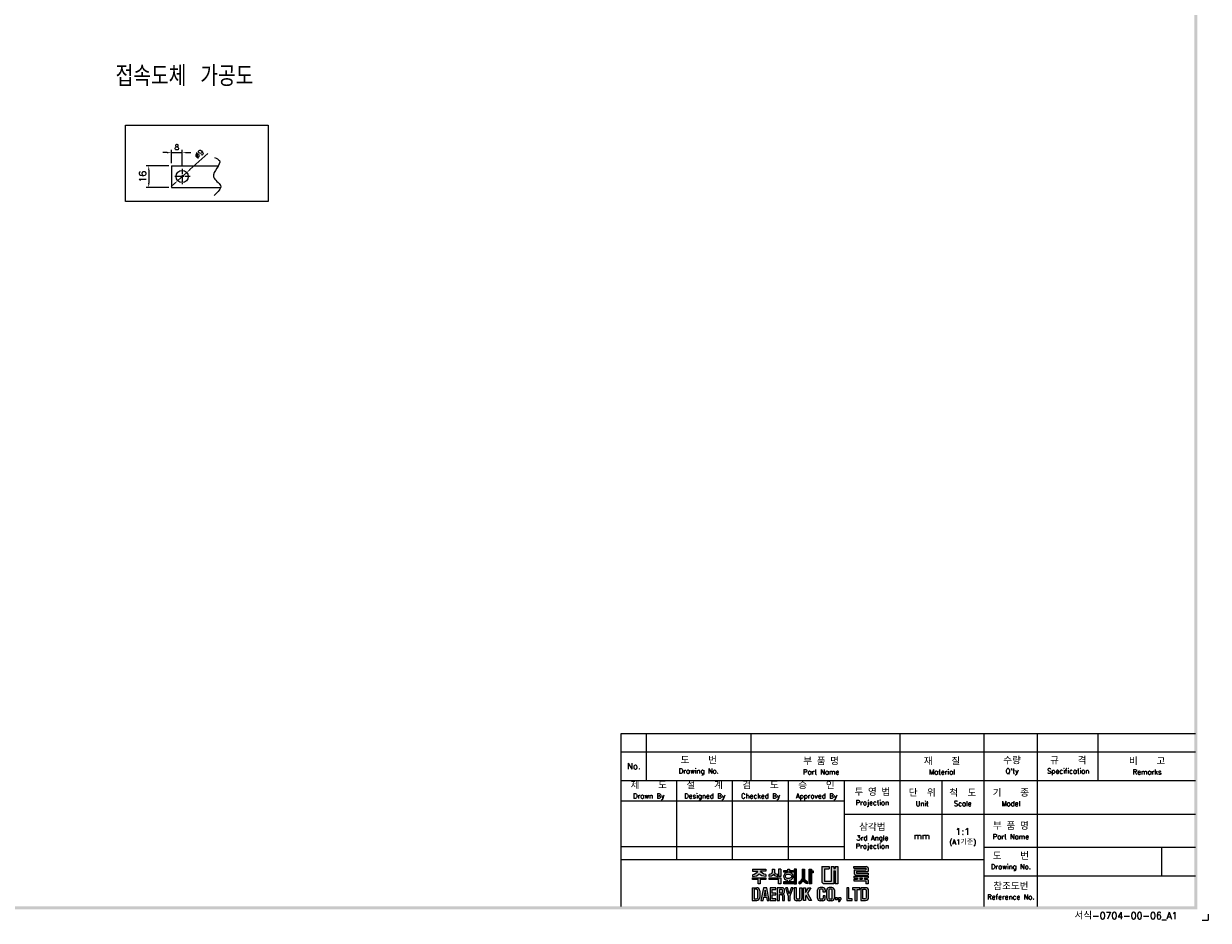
# Model space of a CAD drawing. Extents: x 978 to 2882, y -907 to 1847.
# Tile 18 of 20: x 2005 to 2882, y 511 to 1175. Entities that reach past the tile are written whole.
import ezdxf

# ---------------------------------------------------------------- set-up
doc = ezdxf.new("R2010")
doc.units = 0
doc.header["$LTSCALE"] = 3
doc.header["$MEASUREMENT"] = 0
doc.linetypes.add('CENTER', pattern=[2, 1.25, -0.25, 0.25, -0.25])
doc.layers.get('0').update_dxf_attribs({"linetype": 'CONTINUOUS'})
doc.layers.get('Defpoints').update_dxf_attribs({"linetype": 'CONTINUOUS'})
for name, color, linetype in [('cen', 1, 'CENTER'), ('di', 3, 'CONTINUOUS'), ('dimtaxt', 3, 'CONTINUOUS'), ('dwg', 7, 'CONTINUOUS')]:
    doc.layers.add(name, color=color, linetype=linetype)
doc.styles.add('KIM', font='ROMANS.shx', dxfattribs={"height": 5, "bigfont": 'GSG1.shx'})
doc.styles.get("Standard").update_dxf_attribs({"font": 'romans.shx', "height": 4, "bigfont": 'ghs.shx'})
doc.dimstyles.get("Standard").update_dxf_attribs({"dimtxt": 0.18, "dimasz": 0.18, "dimexe": 0.18, "dimexo": 0.0625, "dimgap": 0.09, "dimtad": 0, "dimtih": 1, "dimtoh": 1, "dimdec": 4, "dimzin": 0, "dimdsep": 46, "dimtxsty": 'Standard', "dimcen": 0.09, "dimadec": 0, "dimazin": 0, "dimtfac": 1, "dimtdec": 4, "dimtofl": 0, "dimtmove": 0, "dimatfit": 3, "dimfxl": 0, "dimtolj": 1, "dimtzin": 0, "dimarcsym": 0})
doc.dimstyles.new('STANDARD$0', dxfattribs={"dimtxt": 5, "dimasz": 5, "dimexe": 1, "dimexo": 2, "dimgap": 2, "dimtad": 1, "dimdec": 4, "dimzin": 12, "dimdsep": 46, "dimtxsty": 'KIM', "dimcen": -1, "dimdle": 0.1, "dimadec": 0, "dimazin": 0, "dimtfac": 1, "dimtdec": 4, "dimtmove": 0, "dimatfit": 3, "dimfxl": 0, "dimtolj": 1, "dimtzin": 0, "dimarcsym": 0})

# ---------------------------------------------------------------- blocks, each defined once
blk = doc.blocks.new('*D43')
at = {"layer": 'Defpoints', "color": 0}
for p in [(2122.41, 1079.78), (2114.41, 1070.06), (2122.41, 1067.8)]:
    blk.add_point(p, dxfattribs=at)
at = {"layer": 'di'}
for p, q in [((2111.21, 1079.78), (2108.01, 1079.78)), ((2114.41, 1072.06), (2114.41, 1081.78)), ((2114.41, 1079.78), (2122.41, 1079.78)), ((2122.41, 1069.8), (2122.41, 1081.78)), ((2125.61, 1079.78), (2128.81, 1079.78))]:
    blk.add_line(p, q, dxfattribs=at)
for points in [[(2111.21, 1080.31), (2111.21, 1079.24), (2114.41, 1079.78)], [(2125.61, 1080.31), (2125.61, 1079.24), (2122.41, 1079.78)]]:
    blk.add_solid(points, dxfattribs=at)
at = {"layer": 'di', "insert": (2118.41, 1083.78), "char_height": 4, "attachment_point": 5}
blk.add_mtext('\\A1;8', dxfattribs=at)
blk = doc.blocks.new('*D44')
at = {"layer": 'Defpoints', "color": 0}
for p in [(2125.75, 1065.08), (2119.07, 1059.04)]:
    blk.add_point(p, dxfattribs=at)
at = {"layer": 'di'}
for p, q in [((2141.39, 1079.21), (2128.12, 1067.22)), ((2119.07, 1059.04), (2125.75, 1065.08)), ((2116.69, 1056.9), (2114.32, 1054.75))]:
    blk.add_line(p, q, dxfattribs=at)
for points in [[(2127.76, 1067.62), (2128.48, 1066.82), (2125.75, 1065.08)], [(2116.34, 1057.29), (2117.05, 1056.5), (2119.07, 1059.04)]]:
    blk.add_solid(points, dxfattribs=at)
at = {"layer": 'di', "insert": (2134.96, 1078.79), "char_height": 4, "attachment_point": 5, "rotation": 42.09685}
blk.add_mtext('\\A1;∅9', dxfattribs=at)
blk = doc.blocks.new('*D45')
at = {"layer": 'Defpoints', "color": 0}
for p in [(2114.41, 1070.06), (2097.6, 1054.06), (2114.41, 1054.06)]:
    blk.add_point(p, dxfattribs=at)
at = {"layer": 'di'}
for p, q in [((2112.41, 1070.06), (2095.6, 1070.06)), ((2097.6, 1066.86), (2097.6, 1057.26)), ((2112.41, 1054.06), (2095.6, 1054.06))]:
    blk.add_line(p, q, dxfattribs=at)
for points in [[(2097.07, 1066.86), (2098.13, 1066.86), (2097.6, 1070.06)], [(2097.07, 1057.26), (2098.13, 1057.26), (2097.6, 1054.06)]]:
    blk.add_solid(points, dxfattribs=at)
at = {"layer": 'di', "insert": (2093.1, 1062.06), "char_height": 5, "attachment_point": 5, "rotation": 90, "style": 'KIM'}
blk.add_mtext('\\A1;16', dxfattribs=at)
blk = doc.blocks.new('도면서식 A1')
at = {"layer": 'di', "insert": (780.92, -2.61), "char_height": 2.2, "width": 38.8706, "attachment_point": 4}
blk.add_mtext('서식-0704-00-06_A1', dxfattribs=at)
blk = doc.blocks.new('대륙')
at = {"layer": 'dimtaxt'}
h = blk.add_hatch(color=256, dxfattribs=at)
edge = h.paths.add_edge_path()
edge.add_line((51.99, 12.18), (47.65, 12.18))
edge.add_line((47.65, 12.18), (47.65, 11.59))
edge.add_line((47.65, 11.59), (49.36, 11.59))
edge.add_ellipse((47.48, 11.55), major_axis=(1.89, 0.39), ratio=0.576936, start_angle=268.0794, end_angle=342.4305, ccw=False)
edge.add_line((47.64, 10.44), (47.64, 9.87))
edge.add_ellipse((47.59, 11.36), major_axis=(2.46, 0), ratio=0.608939, start_angle=-88.7913, end_angle=-24.3158)
edge.add_ellipse((52.06, 11.36), major_axis=(-2.46, 0), ratio=0.608939, start_angle=384.3158, end_angle=448.3061)
edge.add_line((51.99, 9.87), (51.99, 10.51))
edge.add_ellipse((52.11, 11.62), major_axis=(-1.91, 0.31), ratio=0.577613, start_angle=17.5125, end_angle=91.8636, ccw=False)
edge.add_line((50.24, 11.59), (51.99, 11.59))
edge.add_line((51.99, 11.59), (51.99, 12.18))
h.paths.add_polyline_path([(52, 9.48), (47.64, 9.48), (47.64, 8.87), (49.46, 8.87), (49.46, 7.49), (50.19, 7.49), (50.19, 8.88), (52, 8.88)])
edge = h.paths.add_edge_path()
edge.add_arc((55.25, 11.18), 0.45, 180, 220.7047, ccw=False)
edge.add_line((54.8, 11.18), (54.8, 12.18))
edge.add_line((54.8, 12.18), (54.06, 12.18))
edge.add_line((54.06, 12.18), (54.06, 11.18))
edge.add_arc((53.61, 11.18), 0.45, 319.2953, 360, ccw=False)
edge.add_spline(control_points=[(53.95, 10.89), (53.94, 10.88), (53.93, 10.87), (53.83, 10.76), (53.7, 10.68), (53.03, 10.51)], knot_values=[3.761053, 3.761053, 3.761053, 3.761053, 3.807132, 3.807132, 4.298097, 4.298097, 4.298097, 4.298097], degree=3, periodic=0)
edge.add_line((53.03, 10.51), (53.03, 9.85))
edge.add_spline(control_points=[(53.03, 9.85), (53.05, 9.85), (53.06, 9.85), (53.74, 9.96), (53.94, 10.08), (54.15, 10.22), (54.2, 10.3), (54.43, 10.6)], knot_values=[3.495949, 3.495949, 3.495949, 3.495949, 3.524444, 3.524444, 4.06832, 4.06832, 4.379503, 4.379503, 4.379503, 4.379503], degree=3, periodic=0)
edge.add_spline(control_points=[(54.43, 10.6), (54.65, 10.3), (54.71, 10.22), (54.92, 10.08), (55.12, 9.96), (55.75, 9.88), (55.78, 9.87), (55.8, 9.86)], knot_values=[3.495949, 3.495949, 3.495949, 3.495949, 3.807132, 3.807132, 4.351008, 4.351008, 4.402945, 4.402945, 4.402945, 4.402945], degree=3, periodic=0)
edge.add_line((55.8, 9.86), (55.8, 10.59))
edge.add_spline(control_points=[(55.8, 10.59), (55.78, 10.59), (55.76, 10.6), (55.19, 10.66), (55.03, 10.75), (54.92, 10.87), (54.91, 10.88), (54.91, 10.89)], knot_values=[3.761053, 3.761053, 3.761053, 3.761053, 3.81299, 3.81299, 4.356866, 4.356866, 4.402945, 4.402945, 4.402945, 4.402945], degree=3, periodic=0)
h.paths.add_polyline_path([(56.82, 9.48), (53.03, 9.48), (53.03, 8.87), (56.1, 8.87), (56.1, 7.49), (56.82, 7.49)])
h.paths.add_polyline_path([(56.82, 12.19), (56.1, 12.19), (56.1, 9.87), (56.82, 9.87)])
h.paths.add_polyline_path([(60.76, 11.76), (59.58, 11.76), (59.58, 12.19), (59.05, 12.19), (59.05, 11.76), (57.74, 11.76), (57.74, 11.21), (60.76, 11.21)])
edge = h.paths.add_edge_path()
edge.add_ellipse((59.26, 9.92), major_axis=(-1.56, 0), ratio=0.830145, start_angle=101.7462, end_angle=265.4383)
edge.add_line((59.38, 11.21), (59.13, 11.21))
edge.add_ellipse((59.26, 9.92), major_axis=(1.56, 0), ratio=0.830145, start_angle=94.5617, end_angle=259.6787)
edge.add_line((58.98, 8.65), (58.98, 8.2))
edge.add_line((58.98, 8.2), (59.58, 8.2))
edge.add_line((59.58, 8.2), (59.58, 8.65))
edge = h.paths.add_edge_path(flags=16)
edge.add_spline(control_points=[(60.26, 9.92), (60.26, 10.03), (60.22, 10.15), (60.06, 10.37), (59.93, 10.48), (59.59, 10.63), (59.39, 10.66), (58.99, 10.64), (58.8, 10.59), (58.5, 10.41), (58.39, 10.3), (58.27, 10.07), (58.25, 9.96), (58.28, 9.73), (58.34, 9.62), (58.54, 9.4), (58.69, 9.3), (59.06, 9.19), (59.26, 9.17), (59.65, 9.23), (59.83, 9.31), (60.09, 9.5), (60.18, 9.62), (60.25, 9.8), (60.26, 9.86), (60.26, 9.92)], knot_values=[0, 0, 0, 0, 0.543876, 0.543876, 1.087752, 1.087752, 1.631628, 1.631628, 2.175504, 2.175504, 2.71938, 2.71938, 3.263256, 3.263256, 3.807132, 3.807132, 4.351008, 4.351008, 4.894884, 4.894884, 5.43876, 5.43876, 5.982636, 5.982636, 6.283185, 6.283185, 6.283185, 6.283185], degree=3, periodic=0)
for points in [[(61.83, 12.19), (61.11, 12.19), (61.11, 8.2), (57.74, 8.2), (57.74, 7.47), (61.11, 7.47), (61.83, 7.47)], [(70.89, 12.38), (72.38, 12.38), (72.38, 13.12), (70.01, 13.12), (70.01, 8), (70.53, 7.49), (73.84, 7.49), (73.84, 11.66), (74.29, 11.66), (74.29, 7.49), (75.14, 7.49), (75.14, 13.12), (74.29, 13.12), (74.29, 12.42), (73.84, 12.42), (73.84, 13.12), (73.01, 13.12), (73.01, 8.23), (70.89, 8.23)]]:
    blk.add_hatch(color=256, dxfattribs=at).paths.add_polyline_path(points)
h = blk.add_hatch(color=256, dxfattribs=at)
edge = h.paths.add_edge_path()
edge.add_line((64.41, 12.18), (63.7, 12.18))
edge.add_line((63.7, 12.18), (63.7, 9.23))
edge.add_ellipse((62.86, 9.12), major_axis=(0.66, 0.841), ratio=0.672815, start_angle=218.7862, end_angle=304.0863, ccw=False)
edge.add_line((62.7, 8.19), (62.7, 7.51))
edge.add_ellipse((63.11, 8.54), major_axis=(0.964, 0.919), ratio=0.540942, start_angle=220.7961, end_angle=301.7505)
edge.add_ellipse((64.93, 8.53), major_axis=(-0.866, 0.919), ratio=0.569913, start_angle=58.7442, end_angle=145.288)
edge.add_line((65.35, 7.49), (65.35, 8.17))
edge.add_ellipse((65.18, 9.26), major_axis=(-0.67, 1.07), ratio=0.576723, start_angle=74.3826, end_angle=142.9847, ccw=False)
edge.add_line((64.41, 9.18), (64.41, 12.18))
h.paths.add_polyline_path([(66.65, 10.99), (67.26, 10.99), (67.26, 11.63), (66.64, 11.63), (66.64, 12.18), (65.92, 12.18), (65.92, 7.49), (66.65, 7.49)])
h = blk.add_hatch(color=256, dxfattribs=at)
h.paths.add_polyline_path([(84.17, 12.56), (84.17, 11.99), (80.38, 11.99), (80.38, 10.74), (80.81, 10.32), (84.92, 10.32), (84.92, 10.92), (81.19, 10.92), (81.19, 11.44), (84.92, 11.44), (84.92, 12.6), (84.39, 13.12), (80.36, 13.12), (80.36, 12.56)])
h.paths.add_polyline_path([(83.7, 9.41), (84.92, 9.41), (84.92, 9.97), (80.36, 9.97), (80.36, 9.41), (81.48, 9.41), (81.48, 9.04), (80.35, 9.04), (80.35, 8.42), (84.18, 8.42), (84.18, 7.49), (84.92, 7.49), (84.92, 8.64), (84.52, 9.04), (83.7, 9.04)])
h.paths.add_polyline_path([(83, 9.41), (82.23, 9.41), (82.23, 9.04), (83, 9.04)], flags=17)
h = blk.add_hatch(color=256, dxfattribs=at)
h.paths.add_polyline_path([(47.58, 6.25), (47.58, 2.12), (49.06, 2.12, 0.414214), (50.06, 3.12), (50.06, 5.25, 0.414214), (49.06, 6.25)])
h.paths.add_polyline_path([(48.9, 5.73, -0.414214), (49.4, 5.23), (49.4, 3.16, -0.414214), (48.9, 2.66), (48.23, 2.66), (48.23, 5.73)], flags=16)
h.paths.add_polyline_path([(50.42, 2.11), (51.1, 2.11), (51.31, 3.17), (52.21, 3.17), (52.42, 2.11), (53.1, 2.11), (52.25, 6.23), (51.27, 6.23)])
h.paths.add_polyline_path([(51.77, 5.49), (52.09, 3.74), (51.43, 3.74)], flags=16)
h.paths.add_polyline_path([(53.4, 2.11), (55.25, 2.11), (55.25, 2.66), (54.07, 2.66), (54.07, 3.99), (55.15, 3.99), (55.15, 4.52), (54.06, 4.52), (54.06, 5.7), (55.21, 5.7), (55.21, 6.25), (53.4, 6.25)])
h.paths.add_polyline_path([(55.67, 2.12), (56.33, 2.12), (56.33, 4.05), (56.93, 4.05, -0.414214), (57.33, 3.65), (57.33, 2.12), (58.02, 2.12), (58.02, 3.65, 0.276846), (57.45, 4.24, 0.25864), (58.02, 4.77), (58.02, 5.43, 0.414214), (57.22, 6.23), (55.67, 6.23)])
h.paths.add_polyline_path([(56.33, 5.71), (57.04, 5.71, -0.414214), (57.34, 5.41), (57.34, 4.86, -0.414214), (57.04, 4.56), (56.33, 4.56)], flags=16)
h.paths.add_polyline_path([(59.2, 3.57), (59.2, 2.11), (59.85, 2.11), (59.85, 3.58), (60.8, 6.24), (60.13, 6.24), (59.53, 4.27), (58.97, 6.24), (58.28, 6.24)])
h.paths.add_polyline_path([(61.13, 2.78, 0.414214), (61.88, 2.03), (62.85, 2.03, 0.414214), (63.6, 2.78), (63.6, 6.24), (62.93, 6.24), (62.93, 2.84, -0.414214), (62.68, 2.59), (62.07, 2.59, -0.414214), (61.82, 2.84), (61.82, 6.24), (61.13, 6.24)])
h.paths.add_polyline_path([(64.11, 2.12), (64.77, 2.12), (64.77, 3.42), (64.98, 3.87), (65.9, 2.12), (66.68, 2.12), (65.38, 4.46), (66.48, 6.23), (65.69, 6.23), (64.76, 4.66), (64.76, 6.23), (64.11, 6.23)])
h.paths.add_polyline_path([(68.62, 2.84, 0.414214), (69.42, 2.04), (70.32, 2.04, 0.414214), (71.12, 2.84), (71.12, 3.62), (70.47, 3.62), (70.47, 2.85, -0.414214), (70.17, 2.55), (69.58, 2.55, -0.414214), (69.28, 2.85), (69.28, 5.49, -0.414214), (69.58, 5.79), (70.16, 5.79, -0.414214), (70.46, 5.49), (70.46, 4.76), (71.12, 4.76), (71.12, 5.52, 0.414214), (70.32, 6.32), (69.42, 6.32, 0.414214), (68.62, 5.52)])
h.paths.add_polyline_path([(71.57, 2.84, 0.414214), (72.37, 2.04), (73.25, 2.04, 0.414214), (74.05, 2.84), (74.05, 5.52, 0.414214), (73.25, 6.32), (72.37, 6.32, 0.414214), (71.57, 5.52)])
h.paths.add_polyline_path([(72.23, 5.5, -0.414214), (72.53, 5.8), (73.09, 5.8, -0.414214), (73.39, 5.5), (73.39, 2.85, -0.414214), (73.09, 2.55), (72.53, 2.55, -0.414214), (72.23, 2.85)], flags=16)
h.paths.add_polyline_path([(74.42, 2.34), (75.05, 2.34), (75.05, 2.98), (74.42, 2.98)])
h.paths.add_polyline_path([(75.76, 2.34, -0.316213), (75.39, 2.07), (75.39, 1.77, 0.409412), (76.08, 2.47), (76.08, 2.98), (75.39, 2.98), (75.39, 2.34)])
h.paths.add_polyline_path([(78.08, 2.12), (79.79, 2.12), (79.79, 2.67), (78.75, 2.67), (78.75, 6.24), (78.08, 6.24)])
h.paths.add_polyline_path([(80.68, 2.12), (81.35, 2.12), (81.35, 5.7), (82.27, 5.7), (82.27, 6.24), (79.92, 6.24), (79.92, 5.7), (80.68, 5.7)])
h.paths.add_polyline_path([(82.59, 2.13), (84.07, 2.13, 0.414214), (85.07, 3.13), (85.07, 5.24, 0.414214), (84.07, 6.24), (82.59, 6.24)])
h.paths.add_polyline_path([(83.24, 5.73), (83.9, 5.73, -0.414214), (84.4, 5.23), (84.4, 3.15, -0.414214), (83.9, 2.65), (83.24, 2.65)], flags=16)
for p, q in [((47.65, 12.18), (51.99, 12.18)), ((47.65, 12.18), (47.65, 11.59)), ((47.65, 11.59), (49.36, 11.59)), ((51.99, 11.59), (50.24, 11.59)), ((51.99, 12.18), (51.99, 11.59)), ((54.06, 12.18), (54.8, 12.18)), ((54.06, 12.18), (54.06, 11.18)), ((54.8, 12.18), (54.8, 11.18)), ((56.82, 12.19), (56.1, 12.19)), ((56.1, 12.19), (56.1, 9.87)), ((56.82, 12.19), (56.82, 9.87)), ((57.74, 11.76), (59.05, 11.76)), ((57.74, 11.21), (57.74, 11.76)), ((59.05, 11.76), (59.05, 12.19)), ((59.05, 12.19), (59.58, 12.19)), ((59.58, 12.19), (59.58, 11.76)), ((59.58, 11.76), (60.76, 11.76)), ((60.76, 11.76), (60.76, 11.21)), ((61.11, 12.19), (61.11, 8.2)), ((61.83, 12.19), (61.11, 12.19)), ((61.83, 7.47), (61.83, 12.19)), ((63.7, 12.18), (64.41, 12.18)), ((63.7, 12.18), (63.7, 9.23)), ((64.41, 12.18), (64.41, 9.18)), ((65.92, 7.49), (65.92, 12.18)), ((65.92, 12.18), (66.64, 12.18)), ((66.64, 12.18), (66.64, 11.63)), ((66.64, 11.63), (67.26, 11.63)), ((67.26, 11.63), (67.26, 10.99)), ((70.01, 13.12), (70.01, 8)), ((70.01, 13.12), (72.38, 13.12)), ((70.89, 12.38), (70.89, 8.23)), ((70.89, 12.38), (72.38, 12.38)), ((72.38, 13.12), (72.38, 12.38)), ((73.01, 13.12), (73.01, 8.23)), ((73.01, 13.12), (73.84, 13.12)), ((73.84, 13.12), (73.84, 12.42)), ((73.84, 12.42), (74.29, 12.42)), ((73.84, 11.66), (73.84, 7.49)), ((73.84, 11.66), (74.29, 11.66)), ((74.29, 13.12), (75.14, 13.12)), ((74.29, 13.12), (74.29, 12.42)), ((74.29, 11.66), (74.29, 7.49)), ((75.14, 13.12), (75.14, 7.49)), ((80.36, 13.12), (84.39, 13.12)), ((80.36, 12.56), (80.36, 13.12)), ((80.36, 12.56), (84.17, 12.56)), ((80.38, 11.99), (84.17, 11.99)), ((80.38, 11.99), (80.38, 10.74)), ((84.17, 12.56), (84.17, 11.99)), ((84.92, 12.6), (84.39, 13.12)), ((84.92, 12.6), (84.92, 11.44)), ((47.64, 10.44), (47.64, 9.87)), ((47.64, 9.48), (52, 9.48)), ((47.64, 8.87), (47.64, 9.48)), ((49.46, 8.87), (47.64, 8.87)), ((49.46, 7.49), (49.46, 8.87)), ((50.19, 8.88), (50.19, 7.49)), ((52, 8.88), (50.19, 8.88)), ((51.99, 10.51), (51.99, 9.87)), ((52, 9.48), (52, 8.88)), ((53.03, 9.85), (53.03, 10.51)), ((53.03, 9.48), (56.82, 9.48)), ((53.03, 8.87), (53.03, 9.48)), ((56.1, 8.87), (53.03, 8.87)), ((55.8, 9.86), (55.8, 10.59)), ((56.82, 9.87), (56.1, 9.87)), ((56.1, 7.49), (56.1, 8.87)), ((56.82, 9.48), (56.82, 7.49)), ((60.76, 11.21), (57.74, 11.21)), ((57.74, 8.2), (61.11, 8.2)), ((57.74, 7.47), (57.74, 8.2)), ((58.98, 8.2), (58.98, 8.65)), ((59.58, 8.65), (59.58, 8.2)), ((62.7, 7.51), (62.7, 8.19)), ((65.35, 7.49), (65.35, 8.17)), ((66.65, 10.99), (66.65, 7.49)), ((67.26, 10.99), (66.65, 10.99)), ((70.53, 7.49), (70.01, 8)), ((73.01, 8.23), (70.89, 8.23)), ((80.35, 9.04), (81.48, 9.04)), ((80.35, 9.04), (80.35, 8.42)), ((80.35, 8.42), (84.18, 8.42)), ((80.36, 9.97), (84.92, 9.97)), ((80.36, 9.97), (80.36, 9.41)), ((80.36, 9.41), (81.48, 9.41)), ((80.81, 10.32), (80.38, 10.74)), ((80.81, 10.32), (84.92, 10.32)), ((81.19, 11.44), (84.92, 11.44)), ((81.19, 11.44), (81.19, 10.92)), ((81.19, 10.92), (84.92, 10.92)), ((81.48, 9.41), (81.48, 9.04)), ((82.23, 9.41), (83, 9.41)), ((82.23, 9.41), (82.23, 9.04)), ((82.23, 9.04), (83, 9.04)), ((83, 9.41), (83, 9.04)), ((83.7, 9.41), (84.92, 9.41)), ((83.7, 9.41), (83.7, 9.04)), ((83.7, 9.04), (84.52, 9.04)), ((84.18, 8.42), (84.18, 7.49)), ((84.92, 8.64), (84.52, 9.04)), ((84.92, 10.92), (84.92, 10.32)), ((84.92, 9.97), (84.92, 9.41)), ((84.92, 8.64), (84.92, 7.49)), ((47.58, 6.25), (47.58, 2.12)), ((47.58, 6.25), (49.06, 6.25)), ((48.23, 5.73), (48.23, 2.66)), ((48.9, 5.73), (48.23, 5.73)), ((49.4, 3.16), (49.4, 5.23)), ((50.19, 7.49), (49.46, 7.49)), ((50.06, 5.25), (50.06, 3.12)), ((51.27, 6.23), (50.42, 2.11)), ((52.25, 6.23), (51.27, 6.23)), ((51.77, 5.49), (51.43, 3.74)), ((52.09, 3.74), (51.77, 5.49)), ((53.1, 2.11), (52.25, 6.23)), ((55.21, 6.25), (53.4, 6.25)), ((53.4, 6.25), (53.4, 2.11)), ((54.06, 5.7), (55.21, 5.7)), ((54.06, 4.52), (54.06, 5.7)), ((55.15, 4.52), (54.06, 4.52)), ((54.07, 3.99), (55.15, 3.99)), ((54.07, 2.66), (54.07, 3.99)), ((55.15, 3.99), (55.15, 4.52)), ((55.21, 5.7), (55.21, 6.25)), ((55.67, 6.23), (55.67, 2.12)), ((57.22, 6.23), (55.67, 6.23)), ((56.82, 7.49), (56.1, 7.49)), ((56.33, 5.71), (56.33, 4.56)), ((57.04, 5.71), (56.33, 5.71)), ((56.33, 4.56), (57.04, 4.56)), ((56.33, 2.12), (56.33, 4.05)), ((56.33, 4.05), (56.93, 4.05)), ((57.34, 4.86), (57.34, 5.41)), ((61.11, 7.47), (57.74, 7.47)), ((58.02, 4.77), (58.02, 5.43)), ((58.97, 6.24), (58.28, 6.24)), ((58.28, 6.24), (59.2, 3.57)), ((59.53, 4.27), (58.97, 6.24)), ((60.13, 6.24), (59.53, 4.27)), ((59.85, 3.58), (60.8, 6.24)), ((60.8, 6.24), (60.13, 6.24)), ((61.11, 7.47), (61.83, 7.47)), ((61.13, 6.24), (61.13, 2.78)), ((61.82, 6.24), (61.13, 6.24)), ((61.82, 2.84), (61.82, 6.24)), ((62.93, 2.84), (62.93, 6.24)), ((62.93, 6.24), (63.6, 6.24)), ((63.6, 6.24), (63.6, 2.78)), ((64.11, 2.12), (64.11, 6.23)), ((64.11, 6.23), (64.76, 6.23)), ((64.76, 4.66), (65.69, 6.23)), ((64.76, 6.23), (64.76, 4.66)), ((64.98, 3.87), (64.77, 3.42)), ((65.9, 2.12), (64.98, 3.87)), ((66.48, 6.23), (65.38, 4.46)), ((65.38, 4.46), (66.68, 2.12)), ((65.69, 6.23), (66.48, 6.23)), ((66.65, 7.49), (65.92, 7.49)), ((68.62, 2.84), (68.62, 5.52)), ((69.28, 5.49), (69.28, 2.85)), ((70.32, 6.32), (69.42, 6.32)), ((70.16, 5.79), (69.58, 5.79)), ((70.46, 4.76), (70.46, 5.49)), ((71.12, 4.76), (70.46, 4.76)), ((73.84, 7.49), (70.53, 7.49)), ((71.12, 5.52), (71.12, 4.76)), ((71.57, 2.84), (71.57, 5.52)), ((72.23, 5.5), (72.23, 2.85)), ((73.25, 6.32), (72.37, 6.32)), ((73.09, 5.8), (72.53, 5.8)), ((73.39, 2.85), (73.39, 5.5)), ((74.05, 5.52), (74.05, 2.84)), ((75.14, 7.49), (74.29, 7.49)), ((78.08, 6.24), (78.08, 2.12)), ((78.75, 6.24), (78.08, 6.24)), ((78.75, 2.67), (78.75, 6.24)), ((82.27, 6.24), (79.92, 6.24)), ((79.92, 6.24), (79.92, 5.7)), ((79.92, 5.7), (80.68, 5.7)), ((80.68, 5.7), (80.68, 2.12)), ((81.35, 2.12), (81.35, 5.7)), ((81.35, 5.7), (82.27, 5.7)), ((82.27, 5.7), (82.27, 6.24)), ((82.59, 6.24), (82.59, 2.13)), ((84.07, 6.24), (82.59, 6.24)), ((83.24, 2.65), (83.24, 5.73)), ((83.24, 5.73), (83.9, 5.73)), ((84.92, 7.49), (84.18, 7.49)), ((84.4, 3.15), (84.4, 5.23)), ((85.07, 3.13), (85.07, 5.24)), ((47.58, 2.12), (49.06, 2.12)), ((48.23, 2.66), (48.9, 2.66)), ((50.42, 2.11), (51.1, 2.11)), ((51.1, 2.11), (51.31, 3.17)), ((51.31, 3.17), (52.21, 3.17)), ((51.43, 3.74), (52.09, 3.74)), ((52.21, 3.17), (52.42, 2.11)), ((52.42, 2.11), (53.1, 2.11)), ((53.4, 2.11), (55.25, 2.11)), ((55.25, 2.66), (54.07, 2.66)), ((55.25, 2.11), (55.25, 2.66)), ((55.67, 2.12), (56.33, 2.12)), ((57.33, 3.65), (57.33, 2.12)), ((57.33, 2.12), (58.02, 2.12)), ((58.02, 2.12), (58.02, 3.65)), ((59.2, 3.57), (59.2, 2.11)), ((59.2, 2.11), (59.85, 2.11)), ((59.85, 2.11), (59.85, 3.58)), ((62.85, 2.03), (61.88, 2.03)), ((62.68, 2.59), (62.07, 2.59)), ((64.77, 2.12), (64.11, 2.12)), ((64.77, 3.42), (64.77, 2.12)), ((66.68, 2.12), (65.9, 2.12)), ((70.32, 2.04), (69.42, 2.04)), ((70.17, 2.55), (69.58, 2.55)), ((70.47, 3.62), (70.47, 2.85)), ((71.12, 3.62), (70.47, 3.62)), ((71.12, 2.84), (71.12, 3.62)), ((73.25, 2.04), (72.37, 2.04)), ((73.09, 2.55), (72.53, 2.55)), ((74.42, 2.98), (74.42, 2.34)), ((75.05, 2.98), (74.42, 2.98)), ((75.05, 2.34), (74.42, 2.34)), ((75.05, 2.98), (75.05, 2.34)), ((75.39, 2.98), (75.39, 2.34)), ((76.08, 2.98), (75.39, 2.98)), ((75.76, 2.34), (75.39, 2.34)), ((75.39, 2.07), (75.39, 1.77)), ((76.08, 2.98), (76.08, 2.47)), ((78.08, 2.12), (79.79, 2.12)), ((79.79, 2.67), (78.75, 2.67)), ((79.79, 2.12), (79.79, 2.67)), ((80.68, 2.12), (81.35, 2.12)), ((82.59, 2.13), (84.07, 2.13)), ((83.9, 2.65), (83.24, 2.65))]:
    blk.add_line(p, q, dxfattribs=at)
for centre, radius, start, end in [((53.61, 11.18), 0.45, 319.2953, 360), ((55.25, 11.18), 0.45, 180, 220.7047), ((48.9, 5.23), 0.5, 0, 90), ((49.06, 5.25), 1, 0, 90), ((57.22, 4.85), 0.8, 270, 270), ((56.93, 3.65), 0.4, 0, 90), ((57.04, 5.41), 0.3, 0, 90), ((57.04, 4.86), 0.3, 270, 0), ((57.22, 5.43), 0.8, 0, 90), ((57.26, 5.02), 0.8, 283.6828, 341.6876), ((57.24, 3.47), 0.8, 12.921, 74.819), ((69.42, 5.52), 0.8, 90, 180), ((69.58, 5.49), 0.3, 90, 180), ((70.16, 5.49), 0.3, 0, 90), ((70.32, 5.52), 0.8, 0, 90), ((72.37, 5.52), 0.8, 90, 180), ((72.53, 5.5), 0.3, 90, 180), ((73.09, 5.5), 0.3, 0, 90), ((73.25, 5.52), 0.8, 0, 90), ((83.9, 5.23), 0.5, 0, 90), ((84.07, 5.24), 1, 0, 90), ((48.9, 3.16), 0.5, 270, 0), ((49.06, 3.12), 1, 270, 0), ((61.88, 2.78), 0.75, 180, 270), ((62.07, 2.84), 0.25, 180, 270), ((62.68, 2.84), 0.25, 270, 0), ((62.85, 2.78), 0.75, 270, 0), ((69.42, 2.84), 0.8, 180, 270), ((69.58, 2.85), 0.3, 180, 270), ((70.17, 2.85), 0.3, 270, 0), ((70.32, 2.84), 0.8, 270, 0), ((72.37, 2.84), 0.8, 180, 270), ((72.53, 2.85), 0.3, 180, 270), ((73.09, 2.85), 0.3, 270, 0), ((73.25, 2.84), 0.8, 270, 0), ((75.38, 2.47), 0.7, 270.9408, 0), ((75.38, 2.47), 0.4, 271.6466, 341.8371), ((83.9, 3.15), 0.5, 270, 0), ((84.07, 3.13), 1, 270, 0)]:
    blk.add_arc(centre, radius, start, end, dxfattribs=at)
for centre, major_axis, ratio, start_param, end_param in [((47.48, 11.55), (1.89, 0.39), 0.576936, 4.678869, 5.97654), ((47.59, 11.36), (-2.46, 0), 0.608939, 1.591893, 2.717202), ((59.26, 9.92), (1.56, 0), 0.830145, 1.650413, 4.532248), ((59.26, 9.92), (-1.56, 0), 0.830145, 1.775806, 4.632772), ((62.86, 9.12), (0.66, 0.841), 0.672815, 3.81854, 5.307307), ((63.11, 8.54), (0.964, 0.919), 0.540942, 3.853619, 5.26654)]:
    blk.add_ellipse(centre, major_axis=major_axis, ratio=ratio, start_param=start_param, end_param=end_param, dxfattribs=at)
at = {"layer": 'dimtaxt', "extrusion": (0, 0, -1)}
for centre, major_axis, ratio, start_param, end_param in [((52.11, 11.62), (-1.91, 0.31), 0.577613, 4.679864, 5.977535), ((52.06, 11.36), (-2.46, 0), 0.608939, -1.541231, -0.42439), ((64.93, 8.53), (-0.866, 0.919), 0.569913, 3.747431, 5.257905), ((65.18, 9.26), (-0.67, 1.07), 0.576723, 3.787632, 4.984965)]:
    blk.add_ellipse(centre, major_axis=major_axis, ratio=ratio, start_param=start_param, end_param=end_param, dxfattribs=at)
at = {"layer": 'dimtaxt'}
for points, knots in [([(53.95, 10.89), (53.94, 10.88), (53.93, 10.87), (53.83, 10.76), (53.7, 10.68), (53.03, 10.51)], [3.7610527, 3.7610527, 3.7610527, 3.7610527, 3.8071317, 3.8071317, 4.2980967, 4.2980967, 4.2980967, 4.2980967]), ([(54.43, 10.6), (54.2, 10.3), (54.15, 10.22), (53.94, 10.08), (53.74, 9.96), (53.06, 9.85), (53.05, 9.85), (53.03, 9.85)], [3.4959493, 3.4959493, 3.4959493, 3.4959493, 3.8071317, 3.8071317, 4.3510077, 4.3510077, 4.3795026, 4.3795026, 4.3795026, 4.3795026]), ([(54.43, 10.6), (54.65, 10.3), (54.71, 10.22), (54.92, 10.08), (55.12, 9.96), (55.75, 9.88), (55.78, 9.87), (55.8, 9.86)], [3.4959493, 3.4959493, 3.4959493, 3.4959493, 3.8071317, 3.8071317, 4.3510077, 4.3510077, 4.4029453, 4.4029453, 4.4029453, 4.4029453]), ([(54.91, 10.89), (54.91, 10.88), (54.92, 10.87), (55.03, 10.75), (55.19, 10.66), (55.76, 10.6), (55.78, 10.59), (55.8, 10.59)], [3.7610527, 3.7610527, 3.7610527, 3.7610527, 3.8071317, 3.8071317, 4.3510077, 4.3510077, 4.4029453, 4.4029453, 4.4029453, 4.4029453]), ([(60.26, 9.92), (60.26, 10.03), (60.22, 10.15), (60.06, 10.37), (59.93, 10.48), (59.59, 10.63), (59.39, 10.66), (58.99, 10.64), (58.8, 10.59), (58.5, 10.41), (58.39, 10.3), (58.27, 10.07), (58.25, 9.96), (58.28, 9.73), (58.34, 9.62), (58.54, 9.4), (58.69, 9.3), (59.06, 9.19), (59.26, 9.17), (59.65, 9.23), (59.83, 9.31), (60.09, 9.5), (60.18, 9.62), (60.25, 9.8), (60.26, 9.86), (60.26, 9.92)], [0, 0, 0, 0, 0.543876, 0.543876, 1.087752, 1.087752, 1.631628, 1.631628, 2.175504, 2.175504, 2.71938, 2.71938, 3.263256, 3.263256, 3.807132, 3.807132, 4.351008, 4.351008, 4.894884, 4.894884, 5.43876, 5.43876, 5.982636, 5.982636, 6.283185, 6.283185, 6.283185, 6.283185])]:
    blk.add_open_spline(points, degree=3, knots=knots, dxfattribs=at)

msp = doc.modelspace()

# ---------------------------------------------------------------- linework, layer by layer
for p, q in [((2114.408, 1070.059), (2149.17, 1070.059)), ((2114.408, 1070.059), (2114.408, 1054.059)), ((2114.408, 1054.059), (2150.818, 1054.059))]:
    msp.add_line(p, q)
msp.add_circle((2122.408, 1062.059), 4.5)
at = {"layer": 'cen'}
for p, q in [((2128.148, 1062.059), (2116.668, 1062.059)), ((2122.408, 1067.799), (2122.408, 1056.319))]:
    msp.add_line(p, q, dxfattribs=at)
at = {"layer": 'di'}
for p in [(2877.672, 511.187), (2882.272, 515.787)]:
    msp.add_line(p, (2882.272, 511.187), dxfattribs=at)
msp.add_lwpolyline([(2080.401, 1100.214), (2185.912, 1100.214), (2185.912, 1043.49), (2080.401, 1043.49)], close=True, dxfattribs=at)
msp.add_spline([(2146.406, 1076.176), (2149.938, 1073.941), (2145.563, 1061.866), (2150.759, 1055.406), (2146.062, 1048.161)], degree=3, dxfattribs=at)
at = {"layer": 'dimtaxt'}
for p, q in [((2872.694, 649.426), (2447.194, 649.426)), ((2447.194, 649.426), (2447.194, 521.537)), ((2466.105, 614.881), (2466.105, 649.381)), ((2543.794, 614.926), (2543.794, 649.426)), ((2654.194, 614.926), (2654.194, 649.426)), ((2716.294, 614.926), (2716.294, 649.426)), ((2755.834, 614.926), (2755.834, 649.426)), ((2800.778, 614.926), (2800.778, 649.426)), ((2872.694, 635.626), (2447.194, 635.626)), ((2488.594, 555.994), (2488.594, 614.544)), ((2529.994, 555.994), (2529.994, 614.544)), ((2571.394, 555.994), (2571.394, 614.544)), ((2612.794, 555.994), (2612.794, 614.544)), ((2654.194, 555.994), (2654.194, 614.544)), ((2685.244, 555.994), (2685.244, 614.544)), ((2716.294, 521.452), (2716.294, 614.544)), ((2755.834, 521.452), (2755.834, 614.544)), ((2612.794, 599.536), (2447.289, 599.536)), ((2872.694, 589.559), (2612.794, 589.559)), ((2612.794, 565.711), (2447.34, 565.711)), ((2872.694, 565.161), (2716.294, 565.161)), ((2847.834, 543.911), (2847.834, 565.161)), ((2716.294, 555.994), (2447.194, 555.994)), ((2872.694, 543.911), (2716.294, 543.911))]:
    msp.add_line(p, q, dxfattribs=at)
at = {"layer": 'dwg'}
msp.add_line((2872.694, 614.544), (2447.194, 614.544), dxfattribs=at)
for points in [[(2874.222, 1839.437), (2871.922, 1837.137), (2874.222, 519.237), (2871.922, 521.537)], [(2447.572, 614.889), (2447.572, 614.199), (2872.119, 614.889), (2872.119, 614.199)], [(2874.222, 519.237), (2871.922, 521.537), (997.422, 519.237), (999.722, 521.537)]]:
    msp.add_trace(points, dxfattribs=at)

# ---------------------------------------------------------------- block references
at = {"layer": 'di', "xscale": 2.3, "yscale": 2.3, "zscale": 2.3}
msp.add_blockref('대륙', (2435.039, 520.965), dxfattribs=at)
at = {"layer": 'dwg', "xscale": 2.3, "yscale": 2.3, "zscale": 2.3}
msp.add_blockref('도면서식 A1', (987.072, 520.387), dxfattribs=at)

# ---------------------------------------------------------------- texts
at = {"layer": 'di'}
for s, insert, char_height, width, attachment_point in [('{\\Fromans,hgs|c129;접속도체 가공도}', (2073.073, 1144.005), 15, 163.85897, 1), ('{\\H1.1x;도    번\\P\\H0.72727x;Drawing No.}', (2504.95, 625.352), 4.6, 77.68834, 5), ('{\\H1.1x;부 품 명\\P\\H0.72727x;Part Name}', (2595.544, 625.276), 4.6, 103.5, 5), ('{\\H1.1x;재    질\\P\\H0.72727x;Material}', (2685.063, 625.276), 4.6, 63.34427, 5), ("{\\H1.1x;수량\\P\\H0.72727x;Q'ty}", (2736.927, 625.276), 4.6, 21.75573, 5), ('{\\H1.1x;규    격\\P\\H0.72727x;Specification}', (2778.568, 625.276), 4.6, 62.1, 5), ('{\\H1.1x;비    고\\P\\H0.72727x;Remarks}', (2836.989, 625.276), 4.6, 89.7, 5), ('No.', (2456.839, 625.352), 4.6, 18.53364, 5), ('{\\H1.1x;제    도\\P\\H0.72727x;Drawn By}', (2467.894, 606.867), 4.6, 41.4, 5), ('{\\H1.1x;설    계}\\P{\\H0.8x;Designed By}', (2509.294, 606.867), 4.6, 41.4, 5), ('{\\H1.1x;검    도\\P\\H0.72727x;Checked By}', (2550.694, 606.867), 4.6, 41.4, 5), ('승    인\\P{\\H0.72727x;Approved By}', (2592.094, 606.867), 5.06, 41.4, 5), ('투 영 법\\P{\\H0.72727x;Projection}', (2633.494, 601.879), 5.06, 41.4, 5), ('{\\H1.1x;단  위}\\P{\\H0.8x;Unit}', (2670.428, 601.879), 4.6, 36.8, 5), ('{\\H1.1x;척  도\\P\\H0.72727x;Scale}', (2700.42, 601.879), 4.6, 36.8, 5), ('기    종\\P{\\H0.72727x;Model}', (2736.064, 601.879), 5.06, 39.53985, 5), ('{\\H1.1x;삼각법\\H0.45455x;\\P\\H1.6x;3rd Angle\\PProjection}', (2633.494, 572.776), 4.6, 41.4, 5), ('부 품 명\\P{\\H0.72727x;Part Name}', (2736.064, 577.36), 5.06, 39.53985, 5), ('도    번\\P{\\H0.72727x;Drawing No.}', (2736.064, 554.536), 5.06, 39.53985, 5), ('참조도번\\P{\\H0.72727x;Reference No.}', (2736.064, 532.724), 5.06, 39.53985, 5)]:
    msp.add_mtext(s, dxfattribs=dict(at, insert=insert, char_height=char_height, width=width, attachment_point=attachment_point))
at = {"layer": 'dimtaxt'}
msp.add_text('mm', height=4.6, dxfattribs=at).set_placement((2664.169, 571.304))
at = {"layer": 'dimtaxt', "insert": (2700.42, 572.776), "char_height": 5.06, "width": 36.8, "attachment_point": 5}
msp.add_mtext('1:1\\P{\\H0.72727x;(A1기준)}', dxfattribs=at)

# ---------------------------------------------------------------- dimensions: what is measured, and where the dimension line sits
at = {"layer": 'di'}
dim = msp.add_linear_dim(base=(2122.408, 1079.775), p1=(2114.408, 1070.059), p2=(2122.408, 1067.799), dimstyle='Standard', override={"dimtxt": 4, "dimasz": 3.2, "dimexe": 2, "dimexo": 2, "dimgap": 2, "dimtad": 1, "dimtih": 0, "dimtoh": 0, "dimdec": 2, "dimzin": 8, "dimcen": 0, "dimclrd": 256, "dimclre": 256, "dimclrt": 256, "dimadec": 2, "dimazin": 2, "dimtfac": 0.6, "dimtdec": 2, "dimtofl": 1, "dimtzin": 8, "dimlwd": 65535, "dimlwe": 65535, "dimarcsym": 1}, dxfattribs=at)
dim.commit()
dim.dimension.update_dxf_attribs({"geometry": '*D43', "text_midpoint": (2118.408, 1083.775)})
dim = msp.add_diameter_dim_2p(p1=(2119.069, 1059.042), p2=(2125.747, 1065.075), dimstyle='Standard', override={"dimtxt": 4, "dimasz": 3.2, "dimexe": 2, "dimexo": 2, "dimgap": 2, "dimtad": 1, "dimtih": 0, "dimtoh": 0, "dimdec": 2, "dimzin": 8, "dimcen": 0, "dimclrd": 256, "dimclre": 256, "dimclrt": 256, "dimadec": 2, "dimazin": 2, "dimtfac": 0.6, "dimtdec": 2, "dimtofl": 1, "dimtzin": 8, "dimlwd": 65535, "dimlwe": 65535, "dimarcsym": 1}, dxfattribs=at)
dim.commit()
dim.dimension.update_dxf_attribs({"geometry": '*D44', "text_midpoint": (2137.643, 1075.823), "dimtype": 163})
dim = msp.add_linear_dim(base=(2097.599, 1054.059), p1=(2114.408, 1070.059), p2=(2114.408, 1054.059), angle=90, dimstyle='STANDARD$0', override={"dimtxt": 4, "dimasz": 3.2, "dimexe": 2, "dimdec": 2, "dimzin": 8, "dimcen": 0, "dimclrd": 256, "dimclre": 256, "dimclrt": 256, "dimadec": 2, "dimazin": 2, "dimtfac": 0.6, "dimtdec": 2, "dimtzin": 8, "dimlwd": 65535, "dimlwe": 65535, "dimarcsym": 1}, dxfattribs=at)
dim.commit()
dim.dimension.update_dxf_attribs({"geometry": '*D45', "text_midpoint": (2093.099, 1062.059)})

doc.saveas('drawing.dxf')
